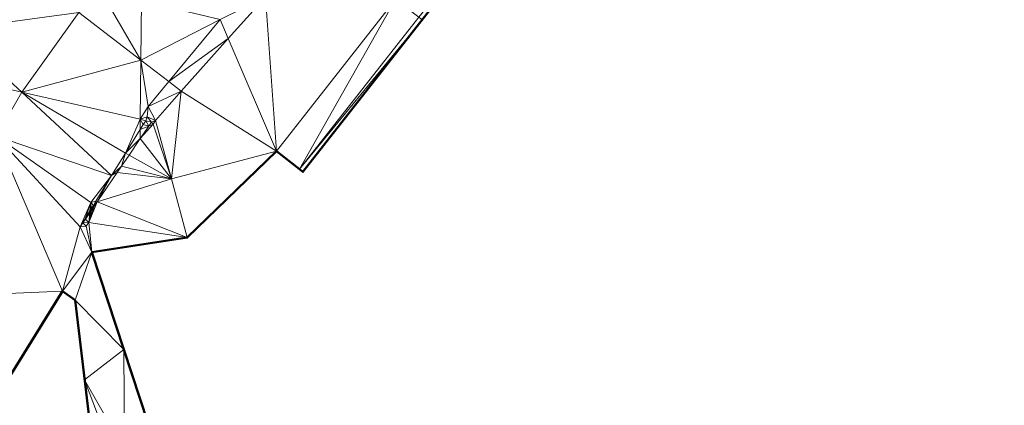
# Model space of a CAD drawing. Header units: metres. Extents: x 3490451 to 6981510, y 5754235 to 11509207.
# Tile 19 of 77: x 3490566 to 3490589, y 5754443 to 5754452. Entities that reach past the tile are written whole.
import ezdxf

# ---------------------------------------------------------------- set-up
doc = ezdxf.new("R2010")
doc.units = ezdxf.units.M
doc.layers.add('Kartierung-05$0$$VERB', color=7, linetype='Continuous', lineweight=18, true_color=0x82563a)

msp = doc.modelspace()

# ---------------------------------------------------------------- linework, layer by layer
at = {"layer": 'Kartierung-05$0$$VERB', "color": 1, "lineweight": 50, "ltscale": 0.02}
for points in [[(3490592.818, 5754459.123), (3490586.457, 5754464.054), (3490586.377, 5754465.526), (3490585.826, 5754464.816), (3490584.537, 5754463.158), (3490578.463, 5754455.343), (3490572.791, 5754448.115), (3490572.712, 5754448.177), (3490572.162, 5754448.609), (3490570.039, 5754446.553), (3490567.774, 5754446.203), (3490569.297, 5754441.576)], [(3490559.297, 5754440.26), (3490562.82, 5754445.099), (3490565.685, 5754443.036), (3490567.071, 5754445.282), (3490567.373, 5754445.061), (3490567.827, 5754441.282)]]:
    msp.add_lwpolyline(points, dxfattribs=at)
at = {"layer": 'Kartierung-05$0$$VERB'}
for points in [[(3490565.532, 5754455.947, 167.206), (3490567.465, 5754451.904, 167.094), (3490564.48, 5754451.504, 167.268)], [(3490575.627, 5754451.729, 164.328), (3490575.548, 5754451.791, 165.128), (3490578.463, 5754455.343, 164.336)], [(3490571.017, 5754451.288, 166.606), (3490571.902, 5754452.278, 166.573), (3490570.824, 5754451.739, 167.03)], [(3490571.017, 5754451.288, 166.606), (3490571.902, 5754452.278, 166.573), (3490572.162, 5754448.609, 165.12)], [(3490571.902, 5754452.278, 166.573), (3490574.997, 5754452.222, 165.128), (3490572.162, 5754448.609, 165.12)], [(3490568.936, 5754450.773, 167.075), (3490568.094, 5754452.222, 167.02), (3490567.465, 5754451.904, 167.094)], [(3490568.936, 5754450.773, 167.075), (3490568.952, 5754452.181, 166.922), (3490568.094, 5754452.222, 167.02)], [(3490568.936, 5754450.773, 167.075), (3490570.824, 5754451.739, 167.03), (3490568.952, 5754452.181, 166.922)], [(3490574.997, 5754452.222, 165.128), (3490572.162, 5754448.609, 165.12), (3490572.712, 5754448.177, 165.12)], [(3490574.997, 5754452.222, 165.128), (3490575.548, 5754451.791, 165.128), (3490572.712, 5754448.177, 165.12)], [(3490566.104, 5754450.011, 167.353), (3490567.465, 5754451.904, 167.094), (3490564.48, 5754451.504, 167.268)], [(3490568.936, 5754450.773, 167.075), (3490566.104, 5754450.011, 167.353), (3490567.465, 5754451.904, 167.094)], [(3490575.627, 5754451.729, 164.328), (3490575.548, 5754451.791, 165.128), (3490572.712, 5754448.177, 165.12)], [(3490569.601, 5754450.266, 167.081), (3490568.936, 5754450.773, 167.075), (3490570.824, 5754451.739, 167.03)], [(3490569.601, 5754450.266, 167.081), (3490571.017, 5754451.288, 166.606), (3490570.824, 5754451.739, 167.03)], [(3490575.627, 5754451.729, 164.328), (3490572.712, 5754448.177, 165.12), (3490572.791, 5754448.115, 164.32)], [(3490563.955, 5754450.504, 167.449), (3490566.104, 5754450.011, 167.353), (3490564.48, 5754451.504, 167.268)], [(3490569.601, 5754450.266, 167.081), (3490571.017, 5754451.288, 166.606), (3490569.899, 5754450.038, 166.646)], [(3490571.017, 5754451.288, 166.606), (3490572.162, 5754448.609, 165.12), (3490569.899, 5754450.038, 166.646)], [(3490568.936, 5754450.773, 167.075), (3490566.104, 5754450.011, 167.353), (3490568.919, 5754449.365, 167.227)], [(3490568.936, 5754450.773, 167.075), (3490568.919, 5754449.365, 167.227), (3490569.108, 5754449.672, 167.101)], [(3490569.601, 5754450.266, 167.081), (3490568.936, 5754450.773, 167.075), (3490569.108, 5754449.672, 167.101)], [(3490563.955, 5754450.504, 167.449), (3490565.499, 5754448.962, 167.44), (3490566.104, 5754450.011, 167.353)], [(3490569.601, 5754450.266, 167.081), (3490569.899, 5754450.038, 166.646), (3490569.108, 5754449.672, 167.101)], [(3490565.499, 5754448.962, 167.44), (3490566.104, 5754450.011, 167.353), (3490568.243, 5754448.026, 167.356)], [(3490568.573, 5754448.56, 167.311), (3490566.104, 5754450.011, 167.353), (3490568.243, 5754448.026, 167.356)], [(3490568.573, 5754448.56, 167.311), (3490566.104, 5754450.011, 167.353), (3490568.919, 5754449.365, 167.227)], [(3490569.287, 5754449.34, 166.66), (3490569.899, 5754450.038, 166.646), (3490569.108, 5754449.672, 167.101)], [(3490569.663, 5754447.946, 165.963), (3490569.287, 5754449.34, 166.66), (3490569.899, 5754450.038, 166.646)], [(3490569.663, 5754447.946, 165.963), (3490572.162, 5754448.609, 165.12), (3490569.899, 5754450.038, 166.646)], [(3490568.919, 5754449.365, 167.227), (3490569.108, 5754449.672, 167.101), (3490569.088, 5754449.424, 167.2)], [(3490569.287, 5754449.34, 166.66), (3490569.108, 5754449.672, 167.101), (3490569.088, 5754449.424, 167.2)], [(3490568.922, 5754449.126, 167.264), (3490568.573, 5754448.56, 167.311), (3490568.919, 5754449.365, 167.227)], [(3490569.055, 5754449.332, 167.237), (3490568.919, 5754449.365, 167.227), (3490569.088, 5754449.424, 167.2)], [(3490569.055, 5754449.332, 167.237), (3490568.919, 5754449.365, 167.227), (3490568.991, 5754449.239, 167.255)], [(3490568.922, 5754449.126, 167.264), (3490568.919, 5754449.365, 167.227), (3490568.991, 5754449.239, 167.255)], [(3490569.128, 5754449.206, 167.253), (3490568.922, 5754449.126, 167.264), (3490568.991, 5754449.239, 167.255)], [(3490568.924, 5754448.907, 167.276), (3490569.663, 5754447.946, 165.963), (3490569.233, 5754449.246, 166.633)], [(3490569.128, 5754449.206, 167.253), (3490568.924, 5754448.907, 167.276), (3490569.233, 5754449.246, 166.633)], [(3490569.128, 5754449.206, 167.253), (3490569.055, 5754449.332, 167.237), (3490568.991, 5754449.239, 167.255)], [(3490569.055, 5754449.332, 167.237), (3490569.192, 5754449.3, 167.246), (3490569.088, 5754449.424, 167.2)], [(3490569.128, 5754449.206, 167.253), (3490569.055, 5754449.332, 167.237), (3490569.192, 5754449.3, 167.246)], [(3490569.192, 5754449.3, 167.246), (3490569.287, 5754449.34, 166.66), (3490569.088, 5754449.424, 167.2)], [(3490569.128, 5754449.206, 167.253), (3490569.233, 5754449.246, 166.633), (3490569.192, 5754449.3, 167.246)], [(3490569.233, 5754449.246, 166.633), (3490569.192, 5754449.3, 167.246), (3490569.287, 5754449.34, 166.66)], [(3490569.663, 5754447.946, 165.963), (3490569.233, 5754449.246, 166.633), (3490569.287, 5754449.34, 166.66)], [(3490568.922, 5754449.126, 167.264), (3490568.924, 5754448.907, 167.276), (3490568.573, 5754448.56, 167.311)], [(3490569.128, 5754449.206, 167.253), (3490568.922, 5754449.126, 167.264), (3490568.924, 5754448.907, 167.276)], [(3490565.499, 5754448.962, 167.44), (3490562.82, 5754445.099, 167.669), (3490567.071, 5754445.282, 167.501)], [(3490565.499, 5754448.962, 167.44), (3490567.071, 5754445.282, 167.501), (3490567.495, 5754446.812, 167.457)], [(3490565.499, 5754448.962, 167.44), (3490567.748, 5754447.387, 167.397), (3490567.495, 5754446.812, 167.457)], [(3490565.499, 5754448.962, 167.44), (3490568.243, 5754448.026, 167.356), (3490567.748, 5754447.387, 167.397)], [(3490568.924, 5754448.907, 167.276), (3490568.656, 5754448.513, 167.306), (3490568.573, 5754448.56, 167.311)], [(3490568.924, 5754448.907, 167.276), (3490568.656, 5754448.513, 167.306), (3490569.663, 5754447.946, 165.963)], [(3490568.477, 5754448.251, 167.326), (3490568.573, 5754448.56, 167.311), (3490568.243, 5754448.026, 167.356)], [(3490568.656, 5754448.513, 167.306), (3490568.477, 5754448.251, 167.326), (3490568.573, 5754448.56, 167.311)], [(3490568.656, 5754448.513, 167.306), (3490568.477, 5754448.251, 167.326), (3490569.663, 5754447.946, 165.963)], [(3490570.039, 5754446.553, 165.265), (3490569.663, 5754447.946, 165.963), (3490572.162, 5754448.609, 165.12)], [(3490572.162, 5754448.609, 165.12), (3490572.162, 5754448.609, 165.12), (3490572.162, 5754448.609, 165.12)], [(3490572.162, 5754448.609, 165.12), (3490572.712, 5754448.177, 165.12), (3490572.162, 5754448.609, 165.12)], [(3490567.902, 5754447.406, 167.39), (3490568.374, 5754448.1, 167.338), (3490569.663, 5754447.946, 165.963)], [(3490567.902, 5754447.406, 167.39), (3490568.374, 5754448.1, 167.338), (3490568.243, 5754448.026, 167.356)], [(3490568.477, 5754448.251, 167.326), (3490568.374, 5754448.1, 167.338), (3490568.243, 5754448.026, 167.356)], [(3490568.477, 5754448.251, 167.326), (3490568.374, 5754448.1, 167.338), (3490569.663, 5754447.946, 165.963)], [(3490572.791, 5754448.115, 164.32), (3490572.712, 5754448.177, 165.12), (3490572.712, 5754448.177, 165.117)], [(3490567.869, 5754447.419, 167.406), (3490568.243, 5754448.026, 167.356), (3490567.748, 5754447.387, 167.397)], [(3490567.902, 5754447.406, 167.39), (3490567.869, 5754447.419, 167.406), (3490568.243, 5754448.026, 167.356)], [(3490567.902, 5754447.406, 167.39), (3490569.663, 5754447.946, 165.963), (3490570.039, 5754446.553, 165.265)], [(3490567.611, 5754447, 167.441), (3490567.748, 5754447.387, 167.397), (3490567.495, 5754446.812, 167.457)], [(3490567.611, 5754447, 167.441), (3490567.726, 5754447.188, 167.426), (3490567.748, 5754447.387, 167.397)], [(3490567.902, 5754447.406, 167.39), (3490567.828, 5754447.297, 167.399), (3490567.697, 5754446.914, 166.726)], [(3490567.902, 5754447.406, 167.39), (3490567.697, 5754446.914, 166.726), (3490570.039, 5754446.553, 165.265)], [(3490567.759, 5754447.241, 167.421), (3490567.726, 5754447.188, 167.426), (3490567.748, 5754447.387, 167.397)], [(3490567.808, 5754447.319, 167.415), (3490567.869, 5754447.419, 167.406), (3490567.748, 5754447.387, 167.397)], [(3490567.808, 5754447.319, 167.415), (3490567.759, 5754447.241, 167.421), (3490567.748, 5754447.387, 167.397)], [(3490567.902, 5754447.406, 167.39), (3490567.808, 5754447.319, 167.415), (3490567.869, 5754447.419, 167.406)], [(3490567.902, 5754447.406, 167.39), (3490567.808, 5754447.319, 167.415), (3490567.828, 5754447.297, 167.399)], [(3490567.611, 5754447, 167.441), (3490567.726, 5754447.188, 167.426), (3490567.722, 5754447.142, 167.411)], [(3490567.619, 5754446.991, 167.422), (3490567.611, 5754447, 167.441), (3490567.722, 5754447.142, 167.411)], [(3490567.619, 5754446.991, 167.422), (3490567.722, 5754447.142, 167.411), (3490567.697, 5754446.914, 166.726)], [(3490567.828, 5754447.297, 167.399), (3490567.763, 5754447.202, 167.406), (3490567.697, 5754446.914, 166.726)], [(3490567.763, 5754447.202, 167.406), (3490567.722, 5754447.142, 167.411), (3490567.697, 5754446.914, 166.726)], [(3490567.763, 5754447.202, 167.406), (3490567.726, 5754447.188, 167.426), (3490567.722, 5754447.142, 167.411)], [(3490567.759, 5754447.241, 167.421), (3490567.763, 5754447.202, 167.406), (3490567.726, 5754447.188, 167.426)], [(3490567.808, 5754447.319, 167.415), (3490567.828, 5754447.297, 167.399), (3490567.759, 5754447.241, 167.421)], [(3490567.828, 5754447.297, 167.399), (3490567.759, 5754447.241, 167.421), (3490567.763, 5754447.202, 167.406)], [(3490567.611, 5754447, 167.441), (3490567.495, 5754446.812, 167.457), (3490567.557, 5754446.9, 167.429)], [(3490567.495, 5754446.812, 167.457), (3490567.633, 5754446.828, 166.68), (3490567.557, 5754446.9, 167.429)], [(3490567.619, 5754446.991, 167.422), (3490567.611, 5754447, 167.441), (3490567.557, 5754446.9, 167.429)], [(3490567.619, 5754446.991, 167.422), (3490567.697, 5754446.914, 166.726), (3490567.557, 5754446.9, 167.429)], [(3490567.697, 5754446.914, 166.726), (3490567.633, 5754446.828, 166.68), (3490567.557, 5754446.9, 167.429)], [(3490567.697, 5754446.914, 166.726), (3490567.774, 5754446.203, 167.478), (3490567.633, 5754446.828, 166.68)], [(3490567.697, 5754446.914, 166.726), (3490567.774, 5754446.203, 167.478), (3490570.039, 5754446.553, 165.265)], [(3490567.071, 5754445.282, 167.501), (3490567.774, 5754446.203, 167.478), (3490567.495, 5754446.812, 167.457)], [(3490567.774, 5754446.203, 167.478), (3490567.495, 5754446.812, 167.457), (3490567.633, 5754446.828, 166.68)], [(3490567.373, 5754445.061, 167.509), (3490567.071, 5754445.282, 167.501), (3490567.774, 5754446.203, 167.478)], [(3490568.536, 5754443.889, 166.202), (3490567.373, 5754445.061, 167.509), (3490567.774, 5754446.203, 167.478)], [(3490562.82, 5754445.099, 167.669), (3490565.685, 5754443.036, 167.686), (3490567.071, 5754445.282, 167.501)], [(3490567.6, 5754443.172, 167.606), (3490568.536, 5754443.889, 166.202), (3490567.373, 5754445.061, 167.509)], [(3490567.6, 5754443.172, 167.606), (3490568.536, 5754443.889, 166.202), (3490568.547, 5754441.508, 164.947)], [(3490568.536, 5754443.889, 166.202), (3490568.547, 5754441.508, 164.947), (3490569.297, 5754441.576, 164.926)], [(3490567.6, 5754443.172, 167.606), (3490568.192, 5754441.597, 164.948), (3490568.547, 5754441.508, 164.947)], [(3490567.773, 5754441.728, 167.68), (3490567.6, 5754443.172, 167.606), (3490568.192, 5754441.597, 164.948)]]:
    msp.add_3dface(points, dxfattribs=at)

doc.saveas('drawing.dxf')
